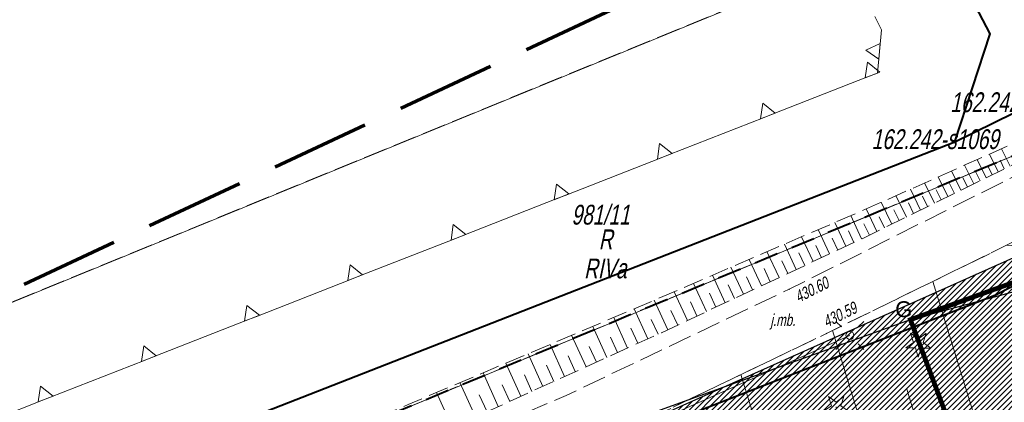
# Model space of a CAD drawing. Header units: metres. Extents: x 7408630 to 7411134, y 5569633 to 5570339.
# Tile 10 of 76: x 7410195 to 7410257, y 5570016 to 5570040. Entities that reach past the tile are written whole.
import ezdxf

# ---------------------------------------------------------------- set-up
doc = ezdxf.new("R2010")
doc.units = ezdxf.units.M
doc.header["$MEASUREMENT"] = 0
for name, pattern in [('1.5_0.5', [2, 1.5, -0.5]), ('1.5_1.0', [2.5, 1.5, -1]), ('218-500', [1, 0.5, -0.5]), ('DGN Style 3', [8.758007, 6.255719, -2.502288]), ('HIDDEN', [9.525, 6.35, -3.175]), ('mz1.25_0.5', [1.75, 1.25, -0.5])]:
    doc.linetypes.add(name, pattern=pattern)
doc.layers.add('0 PZT - SKARPY', color=7, linetype='Continuous', lineweight=30, true_color=0x395530)
doc.layers.add('0 PZT - skarpy hatch', color=7, linetype='Continuous', lineweight=5, true_color=0x517944)
for name, color, linetype, lineweight in [('131-Punkt osnowy pomiarowej-Atr103', 7, 'Continuous', 0), ('209-Opis konturu klasyfikacyjnego', 7, 'Continuous', 0), ('210-Oznaczenie użytku', 7, 'Continuous', 0), ('211-Nr działki', 7, 'Continuous', 0), ('216-Granica obrębu', 7, 'Continuous', 0), ('217-Granica konturu klasyfikcyjnego', 7, 'Continuous', 0), ('218-Granica użytku', 7, 'Continuous', 0), ('219-Linia granicy', 7, 'Continuous', 0), ('_MPZP_linie zagospodarowania', 7, 'Continuous', 0), ('_MPZP_NLZ', 7, 'Continuous', 0), ('_Zakres', 7, 'Continuous', 0), ('drzewo iglaste (punkt)', 7, 'Continuous', 0), ('Granica', 112, 'Continuous', 80), ('jezdnia (powierzchnia)', 7, 'Continuous', 0), ('jezdnia (powierzchnia)-Atr17', 7, 'Continuous', 0), ('latarnia (punkt)', 7, 'Continuous', 0), ('przewód elektroenergetyczny (linia)', 7, 'Continuous', 0), ('punkt wysokościowy sztuczny', 7, 'Continuous', 0), ('punkt wysokościowy sztuczny-Atr2', 7, 'Continuous', 0), ('skarpa nieumocniona (powierzchnia)', 7, 'Continuous', 0)]:
    doc.layers.add(name, color=color, linetype=linetype, lineweight=lineweight)
doc.layers.add('_MAPA', color=7, linetype='Continuous')
doc.styles.get("Standard").update_dxf_attribs({"font": 'arial.ttf'})

# ---------------------------------------------------------------- blocks, each defined once
blk = doc.blocks.new('921_1')
at = {"layer": 'drzewo iglaste (punkt)', "linetype": 'Continuous', "lineweight": 13}
h = blk.add_hatch(color=96, dxfattribs=at)
edge = h.paths.add_edge_path()
edge.add_arc((0, 0), 0.45, 0, 360)
at = {"layer": 'drzewo iglaste (punkt)', "color": 96, "linetype": 'Continuous', "lineweight": 13}
for p, q in [((-4.87, 6.71), (-3.01, 0.98)), ((0.01, 3.17), (-4.87, 6.71)), ((4.88, 6.7), (0.01, 3.17)), ((3.02, 0.97), (4.88, 6.7)), ((-3.01, 0.98), (-7.89, -2.56)), ((7.89, -2.57), (3.02, 0.97)), ((-7.89, -2.56), (-1.86, -2.56)), ((-1.86, -2.56), (0, -8.3)), ((0, -8.3), (1.87, -2.57)), ((1.87, -2.57), (7.89, -2.57))]:
    blk.add_line(p, q, dxfattribs=at)
blk = doc.blocks.new('SM01_1')
at = {"layer": 'latarnia (punkt)', "color": 7, "linetype": 'Continuous', "lineweight": 13}
for p, q in [((-5.3, 5.31), (-8.83, 8.84)), ((5.31, 5.31), (8.84, 8.84)), ((-5.3, -5.3), (-8.83, -8.83)), ((5.31, -5.3), (8.84, -8.83))]:
    blk.add_line(p, q, dxfattribs=at)
blk.add_circle((0, 0), 2.5, dxfattribs=at)
blk = doc.blocks.new('PW02_1')
at = {"layer": 'punkt wysokościowy sztuczny', "linetype": 'Continuous', "lineweight": 13}
h = blk.add_hatch(color=7, dxfattribs=at)
edge = h.paths.add_edge_path()
edge.add_arc((0, 0), 0.45, 0, 360)
blk = doc.blocks.new('A$C92b4fa8d')
at = {"layer": '216-Granica obrębu', "color": 7, "linetype": '1.5_1.0', "lineweight": 40, "flags": 128}
blk.add_lwpolyline([(234.071, 177.642), (186.85, 152.23), (118.4, 115.38), (107.71, 110.03), (87.37, 99.84), (69.66, 87.67), (69.04, 87.26), (64.07, 83.83), (-15.82, 50.62), (-46.081, 37.141)], dxfattribs=at)
at = {"layer": '217-Granica konturu klasyfikcyjnego', "color": 3, "linetype": '1.5_0.5', "lineweight": 13, "flags": 128}
for points in [[(56.85, 97.5), (-16.59, 67.41)], [(54.14, 79.71), (64.07, 83.83)], [(-15.82, 50.62), (54.14, 79.71)]]:
    blk.add_lwpolyline(points, dxfattribs=at)
at = {"layer": '218-Granica użytku', "color": 7, "linetype": '218-500', "lineweight": 13, "flags": 128}
for points in [[(56.85, 97.5), (-16.59, 67.41)], [(54.14, 79.71), (64.07, 83.83)], [(-15.82, 50.62), (54.14, 79.71)], [(74.39, 79.2), (21.02, 59.91)]]:
    blk.add_lwpolyline(points, dxfattribs=at)
at = {"layer": '219-Linia granicy', "color": 96, "linetype": 'Continuous', "lineweight": 13, "flags": 128}
for points in [[(-16.59, 67.41), (56.85, 97.5)], [(64.07, 83.83), (-15.82, 50.62)], [(21.02, 59.91), (74.39, 79.2)]]:
    blk.add_lwpolyline(points, dxfattribs=at)
at = {"layer": '_MPZP_linie zagospodarowania', "color": 212, "linetype": 'Continuous', "lineweight": 40, "flags": 128}
for points in [[(-36.017, 45.88), (-28.946, 49.608), (53.908, 82.011), (62.561, 86.279), (72.781, 92.383), (84.166, 99.327), (208.113, 168.049), (235.982, 182.726)], [(-33.636, 36.641), (21.41, 58.657), (56.431, 72.334), (68.81, 78.645), (239.951, 174.025)], [(53.908, 82.011), (56.133, 88.841), (50.301, 99.996)]]:
    blk.add_lwpolyline(points, dxfattribs=at)
at = {"layer": '_MPZP_NLZ', "color": 212, "linetype": 'Continuous', "lineweight": 13}
for p, q in [((48.857, 89.933), (49.277, 89.105)), ((49.277, 89.105), (49.028, 86.368)), ((48.384, 86.116), (42.332, 83.743)), ((49.028, 86.368), (48.384, 86.116)), ((41.867, 83.56), (35.815, 81.188)), ((42.332, 83.743), (41.867, 83.56)), ((35.35, 81.005), (29.298, 78.633)), ((35.815, 81.188), (35.35, 81.005)), ((28.833, 78.45), (22.781, 76.078)), ((29.298, 78.633), (28.833, 78.45)), ((22.316, 75.895), (16.264, 73.522)), ((22.781, 76.078), (22.316, 75.895)), ((16.264, 73.522), (15.799, 73.34)), ((15.799, 73.34), (9.747, 70.967)), ((9.747, 70.967), (9.282, 70.785)), ((9.282, 70.785), (3.23, 68.412)), ((3.23, 68.412), (2.765, 68.23)), ((2.765, 68.23), (-3.287, 65.857)), ((-3.752, 65.674), (-9.804, 63.302)), ((-3.287, 65.857), (-3.752, 65.674))]:
    blk.add_line(p, q, dxfattribs=at)
at = {"layer": '_MPZP_NLZ', "color": 212, "linetype": 'Continuous', "lineweight": 13, "flags": 128}
for points in [[(49.198, 88.235), (49.107, 87.239), (48.286, 87.81), (49.198, 88.235)], [(49.171, 86.424), (48.24, 86.059), (48.383, 87.049), (49.171, 86.424)], [(42.565, 83.834), (41.634, 83.469), (41.777, 84.459), (42.565, 83.834)], [(36.048, 81.279), (35.117, 80.914), (35.26, 81.904), (36.048, 81.279)], [(29.531, 78.724), (28.6, 78.359), (28.743, 79.349), (29.531, 78.724)], [(23.014, 76.169), (22.083, 75.804), (22.226, 76.794), (23.014, 76.169)], [(16.497, 73.614), (15.566, 73.249), (15.709, 74.238), (16.497, 73.614)], [(9.98, 71.059), (9.049, 70.693), (9.192, 71.683), (9.98, 71.059)], [(3.463, 68.503), (2.532, 68.138), (2.675, 69.128), (3.463, 68.503)], [(-3.054, 65.948), (-3.985, 65.583), (-3.842, 66.573), (-3.054, 65.948)]]:
    blk.add_lwpolyline(points, close=True, dxfattribs=at)
at = {"layer": '_Zakres', "color": 7, "linetype": 'DGN Style 3', "lineweight": 70, "flags": 128}
blk.add_lwpolyline([(-38.44, 57.308), (8.317, -51.554), (289.417, 90.186), (230.606, 183.118), (-38.44, 57.308)], close=True, dxfattribs=at)
at = {"layer": 'jezdnia (powierzchnia)', "color": 7, "linetype": '1.5_0.5', "lineweight": 13, "flags": 128}
blk.add_lwpolyline([(-30.216, 38.159), (-26.6, 39.61), (-19.31, 42.63), (-2.2, 49.23), (14.29, 55.62), (30.36, 62.49), (45.8, 69.91), (57.17, 75.48), (63.46, 78.66), (70.09, 80.48), (73.01, 82.06), (80.46, 86.16), (76.24, 89.54), (64.81, 83.43), (43.45, 72.71), (29.35, 65.99), (11.94, 58.53), (-2.71, 52.79), (-21.61, 45.46), (-31.662, 41.526)], dxfattribs=at)
at = {"layer": 'przewód elektroenergetyczny (linia)', "color": 1, "linetype": 'Continuous', "lineweight": 13, "flags": 128}
blk.add_lwpolyline([(-29.967, 37.58), (-17.14, 42.78), (18.1, 56.84), (47.28, 69.79)], dxfattribs=at)
at = {"layer": 'skarpa nieumocniona (powierzchnia)', "color": 7, "linetype": 'Continuous', "lineweight": 13}
for p, q in [((57.4, 80.49), (56.86, 81.58)), ((55.89, 79.75), (55.32, 80.9)), ((56.65, 80.12), (56.1, 81.24)), ((57.03, 80.31), (56.76, 80.86)), ((55.1, 79.36), (54.52, 80.54)), ((56.27, 79.94), (55.99, 80.5)), ((53.47, 78.56), (52.85, 79.8)), ((54.29, 78.96), (53.7, 80.18)), ((54.7, 79.16), (54.41, 79.76)), ((55.5, 79.55), (55.21, 80.14)), ((51.74, 77.71), (51.1, 79.02)), ((52.62, 78.14), (51.99, 79.42)), ((53.88, 78.76), (53.58, 79.38)), ((50.85, 77.27), (50.19, 78.62)), ((52.18, 77.93), (51.87, 78.58)), ((53.04, 78.35), (52.73, 78.98)), ((48.99, 76.36), (48.3, 77.78)), ((49.93, 76.82), (49.26, 78.2)), ((51.3, 77.5), (50.97, 78.16)), ((48.02, 75.89), (47.33, 77.36)), ((49.46, 76.59), (49.12, 77.29)), ((50.39, 77.05), (50.06, 77.73)), ((47.02, 75.42), (46.32, 76.92)), ((48.51, 76.13), (48.16, 76.84)), ((44.96, 74.45), (44.22, 76.02)), ((46, 74.94), (45.28, 76.47)), ((46.51, 75.18), (46.16, 75.94)), ((47.52, 75.65), (47.18, 76.4)), ((43.89, 73.95), (43.14, 75.55)), ((45.48, 74.7), (45.12, 75.47)), ((42.81, 73.44), (42.04, 75.08)), ((44.43, 74.2), (44.06, 75)), ((40.56, 72.39), (39.76, 74.1)), ((41.7, 72.92), (40.91, 74.59)), ((42.25, 73.18), (41.87, 74.01)), ((43.35, 73.7), (42.97, 74.51)), ((39.41, 71.85), (38.59, 73.59)), ((41.13, 72.66), (40.74, 73.5)), ((38.22, 71.3), (37.39, 73.07)), ((39.99, 72.12), (39.58, 72.98)), ((55.9, 62.22), (52.52, 73.2)), ((37.02, 70.73), (36.17, 72.54)), ((38.82, 71.57), (38.41, 72.45)), ((35.78, 70.15), (34.92, 72.01)), ((37.62, 71.02), (37.2, 71.91)), ((33.24, 68.99), (32.36, 70.92)), ((34.52, 69.58), (33.66, 71.47)), ((36.4, 70.44), (35.97, 71.36)), ((31.93, 68.4), (31.04, 70.36)), ((35.16, 69.86), (34.73, 70.8)), ((30.61, 67.8), (29.7, 69.8)), ((32.59, 68.7), (32.15, 69.67)), ((33.88, 69.29), (33.45, 70.24)), ((49.22, 60.16), (46.17, 70.09)), ((29.26, 67.19), (28.34, 69.22)), ((31.27, 68.1), (30.82, 69.09)), ((27.89, 66.57), (26.95, 68.63)), ((29.93, 67.5), (29.48, 68.5)), ((26.49, 65.94), (25.54, 68.03)), ((28.57, 66.88), (28.11, 67.9)), ((25.07, 65.3), (24.11, 67.42)), ((27.19, 66.25), (26.72, 67.29)), ((43.16, 58.3), (40.39, 67.31)), ((23.63, 64.64), (22.65, 66.81)), ((25.79, 65.62), (25.31, 66.67)), ((22.17, 63.98), (21.17, 66.18)), ((24.36, 64.97), (23.87, 66.04)), ((52.48, 61.17), (50.87, 66.39))]:
    blk.add_line(p, q, dxfattribs=at)
at = {"layer": 'skarpa nieumocniona (powierzchnia)', "color": 7, "linetype": 'mz1.25_0.5', "lineweight": 13, "flags": 128}
for points in [[(61.72, 82.61), (48.05, 75.9), (35.37, 69.96), (20.58, 63.26), (4.16, 56.74), (-13.61, 49.39), (-32, 42.32), (-32.46, 43.37), (-14.19, 50.87), (3.1, 58.7), (19.38, 65.42), (34.74, 71.93), (48.01, 77.65), (61.29, 83.55), (61.72, 82.61)], [(66.27, 74.88), (70.1, 66.07), (80.85, 46.65), (88.56, 33.98), (88.37, 34.03), (78.98, 35.75), (63.38, 55.18), (57.98, 62.86), (37.06, 56.42), (19.25, 50.75), (3.94, 46.44), (-10.29, 41.91), (-20.51, 38.71), (-26.6, 39.61), (-19.31, 42.63), (-2.2, 49.23), (14.29, 55.62), (30.36, 62.49), (45.8, 69.91), (57.17, 75.48), (66.27, 74.88)]]:
    blk.add_lwpolyline(points, close=True, dxfattribs=at)
at = {"layer": 'drzewo iglaste (punkt)', "color": 96, "linetype": 'Continuous', "lineweight": 13, "xscale": 0.1, "yscale": 0.1, "zscale": 0.1}
for p in [(51.6, 69.25), (46.41, 65.25)]:
    blk.add_blockref('921_1', p, dxfattribs=at)
at = {"layer": 'latarnia (punkt)', "color": 7, "linetype": 'Continuous', "lineweight": 13, "xscale": 0.1, "yscale": 0.1, "zscale": 0.1}
blk.add_blockref('SM01_1', (47.28, 69.79), dxfattribs=at)
at = {"layer": 'punkt wysokościowy sztuczny', "color": 7, "linetype": 'Continuous', "lineweight": 13, "xscale": 0.1, "yscale": 0.1, "zscale": 0.1}
for p in [(43.45, 72.71), (45.8, 69.91)]:
    blk.add_blockref('PW02_1', p, dxfattribs=at)
at = {"layer": '131-Punkt osnowy pomiarowej-Atr103', "color": 7, "lineweight": 13, "char_height": 1.25, "attachment_point": 7, "line_spacing_factor": 0.6}
for s, insert in [('\\FWORKING_1250;\\Q12;\\H1x;\\W0.72;162.242-2229', (53.618, 83.877)), ('\\FWORKING_1250;\\Q12;\\H1x;\\W0.72;162.242-s1069', (48.649, 81.545))]:
    blk.add_mtext(s, dxfattribs=dict(at, insert=insert))
at = {"layer": '209-Opis konturu klasyfikacyjnego', "color": 3, "linetype": 'Continuous', "lineweight": 13, "insert": (30.488, 73.374), "char_height": 1.25, "attachment_point": 7, "line_spacing_factor": 0.6}
blk.add_mtext('\\FWORKING_1250;\\Q12;\\H1x;\\W0.72;RIVa', dxfattribs=at)
at = {"layer": '210-Oznaczenie użytku', "color": 7, "linetype": 'Continuous', "lineweight": 13, "insert": (31.418, 75.236), "char_height": 1.25, "attachment_point": 7, "line_spacing_factor": 0.6}
blk.add_mtext('\\FWORKING_1250;\\Q12;\\H1x;\\W0.72;R', dxfattribs=at)
at = {"layer": '211-Nr działki', "color": 96, "linetype": 'Continuous', "lineweight": 13, "insert": (29.69, 76.773), "char_height": 1.25, "attachment_point": 7, "line_spacing_factor": 0.6}
blk.add_mtext('\\FWORKING_1250;\\Q12;\\H1x;\\W0.72;981/11', dxfattribs=at)
at = {"layer": 'jezdnia (powierzchnia)-Atr17', "color": 7, "lineweight": 13, "insert": (42.26, 70.16), "char_height": 0.75, "attachment_point": 7, "line_spacing_factor": 0.6}
blk.add_mtext('\\FWORKING_1250;\\Q12;\\H1x;\\W0.725;j.mb.', dxfattribs=at)
at = {"layer": 'punkt wysokościowy sztuczny-Atr2', "color": 7, "lineweight": 13, "char_height": 0.75, "attachment_point": 1, "line_spacing_factor": 0.6}
for s, insert, rotation in [('\\FWORKING_1250;\\Q12;\\H1x;\\W0.725;430.60', (43.7, 72.51), 26.793), ('\\FWORKING_1250;\\Q12;\\H1x;\\W0.725;430.59', (45.48, 70.94), 26.385)]:
    blk.add_mtext(s, dxfattribs=dict(at, insert=insert, rotation=rotation))

msp = doc.modelspace()

# ---------------------------------------------------------------- hatches: boundary and pattern name
at = {"layer": '0 PZT - skarpy hatch'}
h = msp.add_hatch(dxfattribs=at)
h.set_pattern_fill('ANSI31', color=256, scale=2)
h.set_pattern_definition([(45, (0, 0), (-0.1767766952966, 0.1767766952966), [])])
h.paths.add_polyline_path([(7410257.98, 5570012.86), (7410166.19, 5569983.76), (7410150.82, 5569977.33), (7410152.74, 5569979.17), (7410165.32, 5569985.95), (7410180.62, 5569992.11), (7410202.99, 5570001), (7410218.06859, 5570007.03484), (7410258.4, 5570025.05), (7410259.31, 5570024.46)])

# ---------------------------------------------------------------- linework, layer by layer
msp.add_lwpolyline([(7410254.33, 5569932.93), (7410275.68, 5569939.9), (7410351.52, 5569981.29), (7410432.43, 5570025.43), (7410392.12664, 5570096.22365), (7410365.65885, 5570081.3523), (7410312.67, 5570051.11), (7410274.39, 5570029.2), (7410221.02, 5570009.91)], close=True)
msp.add_lwpolyline([(7410266.27, 5570024.88), (7410251.10174, 5570020.78272), (7410259.63, 5569998.15)])
at = {"layer": '0 PZT - SKARPY'}
msp.add_lwpolyline([(7410257.98, 5570012.86), (7410166.19, 5569983.76), (7410150.82, 5569977.33), (7410152.74, 5569979.17), (7410165.32, 5569985.95), (7410180.62, 5569992.11), (7410202.99, 5570001), (7410218.06859, 5570007.03484), (7410258.4, 5570025.05), (7410259.31, 5570024.46)], close=True, dxfattribs=at)
at = {"layer": 'Granica', "linetype": 'HIDDEN', "ltscale": 0.2, "const_width": 0.3}
msp.add_lwpolyline([(7410328.77672, 5570062.49613), (7410327.21788, 5570065.03879), (7410334.24296, 5570068.86631), (7410335.56995, 5570066.4406), (7410351.41096, 5570075.32929), (7410390.98777, 5570002.82142), (7410280.48485, 5569942.52227), (7410251.10174, 5570020.78272), (7410259.22502, 5570023.71878), (7410273.58585, 5570030.63999), (7410311.53026, 5570053.16512), (7410328.77672, 5570062.49613)], dxfattribs=at)

# ---------------------------------------------------------------- next in the draw order: block references
at = {"layer": '_MAPA'}
msp.add_blockref('A$C92b4fa8d', (7410200, 5569950), dxfattribs=at)

# ---------------------------------------------------------------- next in the draw order: texts
at = {"layer": 'Granica', "linetype": 'HIDDEN', "ltscale": 0.2, "insert": (7410250.13802, 5570021.94535), "char_height": 1, "width": 0.6517138, "attachment_point": 1}
msp.add_mtext('G', dxfattribs=at)

doc.saveas('drawing.dxf')
